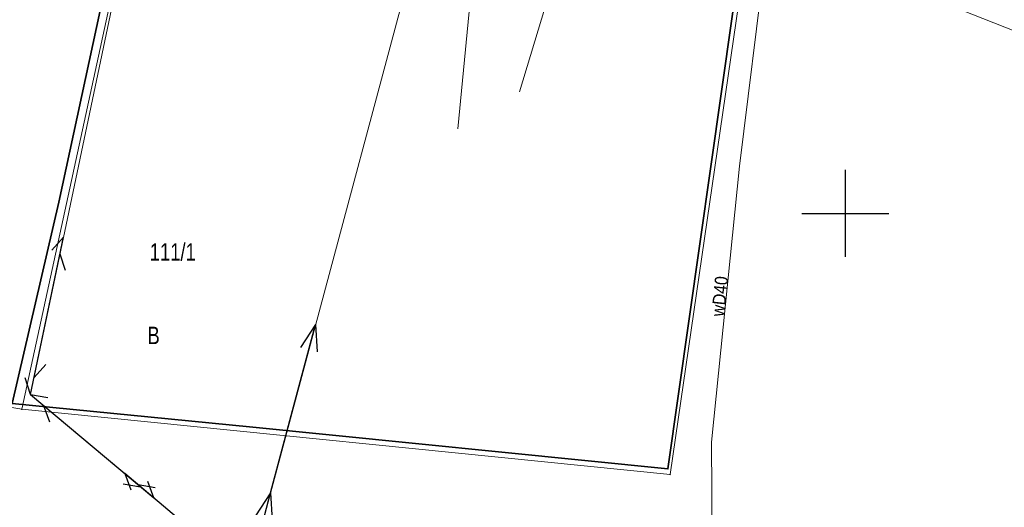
# Model space of a CAD drawing. Header units: metres. Extents: x 7423100 to 7431699, y 5527887 to 5533362.
# Tile 45 of 114: x 7428103 to 7428159, y 5529833 to 5529861. Entities that reach past the tile are written whole.
import ezdxf

# ---------------------------------------------------------------- set-up
doc = ezdxf.new("R2010")
doc.units = ezdxf.units.M
doc.header["$MEASUREMENT"] = 0
for name, pattern in [('219-500', [0]), ('suep_nn_500', [0]), ('sutp_500', [0])]:
    doc.linetypes.add(name, pattern=pattern)
doc.layers.get('0').update_dxf_attribs({"color": 2, "linetype": 'CONTINUOUS', "lineweight": 5})
for name, color, linetype in [('203-punkt graniczny', 7, 'CONTINUOUS'), ('210-oznaczenie konturu użytku gruntowego', 7, 'CONTINUOUS'), ('211-numer działki ewidencyjnej', 7, 'CONTINUOUS'), ('217-kontur klasyfikacyjny', 7, 'CONTINUOUS'), ('218-kontur użytku gruntowego', 7, 'CONTINUOUS'), ('219-działka ewidencyjna', 7, 'CONTINUOUS'), ('ogrodzenie trwałe', 7, 'CONTINUOUS'), ('przewód elektroenergetyczny niskiego napięcia', 7, 'CONTINUOUS'), ('przewód gazowy', 7, 'CONTINUOUS'), ('przewód telekomunikacyjny napowietrzny', 7, 'CONTINUOUS'), ('przewód wodociągowy', 7, 'CONTINUOUS'), ('przewód wodociągowy-Atr1', 7, 'CONTINUOUS'), ('Wstawianie ramki sekcyjnej z opisem', 7, 'CONTINUOUS')]:
    doc.layers.add(name, color=color, linetype=linetype)
doc.styles.get("Standard").update_dxf_attribs({"font": 'Working1250.shx', "width": 0.75})
doc.linetypes.add('902-500', pattern='A,3.75,0,[1,ksztalty.shx,S=0.5,R=0,X=0,Y=0],3.75', length=7.5)

# ---------------------------------------------------------------- blocks, each defined once
blk = doc.blocks.new('203')
at = {"linetype": 'Continuous', "lineweight": 0}
h = blk.add_hatch(color=0, dxfattribs=at)
edge = h.paths.add_edge_path()
edge.add_arc((0, 0), 0.045, 0, 360)
blk = doc.blocks.new('SUTP')
at = {"color": 0, "linetype": 'Continuous'}
for p, q in [((0, 0), (0.866, 0.5)), ((0, 0), (9.232, 0)), ((1.866, -0.5), (1, 0)), ((7.366, -0.5), (8.232, 0)), ((9.232, 0), (8.366, 0.5))]:
    blk.add_line(p, q, dxfattribs=at)
blk = doc.blocks.new('SUEP1')
at = {"color": 0, "linetype": 'Continuous'}
for p, q in [((0, 0), (5, 0)), ((5, 0), (3.5, 0.5)), ((5, 0), (3.5, -0.5)), ((5, 0), (15, 0)), ((15, 0), (13.5, 0.5)), ((15, 0), (13.5, -0.5))]:
    blk.add_line(p, q, dxfattribs=at)
blk = doc.blocks.new('RAMKA500K')
at = {"color": 0}
for p, q in [((150, 97.5), (150, 102.5)), ((147.5, 100), (152.5, 100))]:
    blk.add_line(p, q, dxfattribs=at)

msp = doc.modelspace()

# ---------------------------------------------------------------- linework, layer by layer
at = {"layer": '217-kontur klasyfikacyjny', "color": 92, "linetype": 'Continuous', "lineweight": 18, "flags": 128}
for points in [[(7428102.74, 5529838.76), (7428110.23, 5529873.32)], [(7428144.48, 5529866.19), (7428139.94, 5529835.02)], [(7428139.94, 5529835.02), (7428102.74, 5529838.76)]]:
    msp.add_lwpolyline(points, dxfattribs=at)
at = {"layer": '218-kontur użytku gruntowego', "color": 3, "linetype": 'Continuous', "lineweight": 18, "flags": 128}
for points in [[(7428110.23, 5529873.32), (7428102.74, 5529838.76)], [(7428102.74, 5529838.76), (7428110.23, 5529873.32)], [(7428139.94, 5529835.02), (7428144.48, 5529866.19)], [(7428144.48, 5529866.19), (7428139.94, 5529835.02)], [(7428102.74, 5529838.76), (7428139.94, 5529835.02)], [(7428139.94, 5529835.02), (7428102.74, 5529838.76)]]:
    msp.add_lwpolyline(points, dxfattribs=at)
at = {"layer": '219-działka ewidencyjna', "color": 7, "linetype": '219-500', "lineweight": 18, "flags": 128}
for points in [[(7428102.74, 5529838.76), (7428110.23, 5529873.32)], [(7428139.94, 5529835.02), (7428144.48, 5529866.19)], [(7428063.44, 5529845.36), (7428102.74, 5529838.76)], [(7428102.74, 5529838.76), (7428139.94, 5529835.02)]]:
    msp.add_lwpolyline(points, dxfattribs=at)
at = {"layer": 'ogrodzenie trwałe', "color": 7, "linetype": '902-500', "lineweight": 35, "flags": 128}
for points in [[(7428041.4, 5529848.49), (7428050.53, 5529847.27), (7428102.19, 5529839.1), (7428104.87, 5529850.64), (7428109.81, 5529873.63), (7428096.34, 5529876.54), (7428093.73, 5529877.06), (7428077.91, 5529881.4), (7428076.37, 5529881.63), (7428074.07, 5529879.75)], [(7428128.31, 5529868.59), (7428130.28, 5529869.52), (7428144.24, 5529866.87), (7428144.11, 5529865.63), (7428139.81, 5529835.34), (7428115.8, 5529837.75), (7428102.19, 5529839.1)]]:
    msp.add_lwpolyline(points, dxfattribs=at)
at = {"layer": 'przewód elektroenergetyczny niskiego napięcia', "color": 1, "linetype": 'suep_nn_500', "lineweight": 18, "flags": 128}
msp.add_lwpolyline([(7428115.72, 5529829.14), (7428128.6, 5529877.22)], dxfattribs=at)
at = {"layer": 'przewód gazowy', "color": 52, "linetype": 'Continuous', "lineweight": 18, "flags": 128}
msp.add_lwpolyline([(7428129.01, 5529867.75), (7428127.76, 5529854.86)], dxfattribs=at)
at = {"layer": 'przewód telekomunikacyjny napowietrzny', "color": 30, "linetype": 'sutp_500', "lineweight": 18, "flags": 128}
for points in [[(7428110.18, 5529872.67), (7428103.24, 5529839.61)], [(7428103.24, 5529839.61), (7428115.72, 5529829.14)], [(7428115.72, 5529829.14), (7428103.24, 5529839.61)]]:
    msp.add_lwpolyline(points, dxfattribs=at)
at = {"layer": 'przewód wodociągowy', "color": 5, "linetype": 'Continuous', "lineweight": 18, "flags": 128}
for points in [[(7428134.52, 5529867.62), (7428131.3, 5529856.98)], [(7428145.39, 5529864.62), (7428143.93, 5529852.71), (7428142.31, 5529836.87), (7428142.37, 5529828.33), (7428146.2, 5529823.37), (7428154.09, 5529823.33), (7428155.02, 5529828.59)], [(7428147.38, 5529864.5), (7428151.23, 5529863.83), (7428161.58, 5529859.73), (7428178.87, 5529853.05), (7428178.72, 5529850.92)]]:
    msp.add_lwpolyline(points, dxfattribs=at)

# ---------------------------------------------------------------- block references
at = {"layer": '203-punkt graniczny', "color": 7, "linetype": 'Continuous', "lineweight": 18}
for p in [(7428102.74, 5529838.76), (7428139.94, 5529835.02)]:
    msp.add_blockref('203', p, dxfattribs=at)
at = {"layer": 'przewód elektroenergetyczny niskiego napięcia', "color": 1, "linetype": 'Continuous', "lineweight": 18, "rotation": 75.003}
msp.add_blockref('SUEP1', (7428115.72, 5529829.14), dxfattribs=at)
at = {"layer": 'przewód telekomunikacyjny napowietrzny', "color": 30, "linetype": 'Continuous', "lineweight": 18}
for p, rotation in [((7428103.24, 5529839.61), 78.145), ((7428103.24, 5529839.61), 320.0050000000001), ((7428115.72, 5529829.14), 140.005)]:
    msp.add_blockref('SUTP', p, dxfattribs=dict(at, rotation=rotation))
at = {"layer": 'Wstawianie ramki sekcyjnej z opisem', "color": 7, "linetype": 'Continuous', "lineweight": 13}
msp.add_blockref('RAMKA500K', (7428000, 5529750), dxfattribs=at)

# ---------------------------------------------------------------- texts
at = {"layer": '210-oznaczenie konturu użytku gruntowego', "color": 3, "linetype": 'Continuous', "lineweight": 18, "width": 0.79}
msp.add_text('B', height=1, dxfattribs=at).set_placement((7428109.95, 5529842.5))
at = {"layer": '211-numer działki ewidencyjnej', "color": 7, "linetype": 'Continuous', "lineweight": 18, "width": 0.79}
msp.add_text('111/1', height=1, dxfattribs=at).set_placement((7428110.08, 5529847.29))
at = {"layer": 'przewód wodociągowy-Atr1', "color": 5, "width": 0.9}
msp.add_text('wD40', height=0.75, rotation=84.085, dxfattribs=at).set_placement((7428143.04, 5529844.06))

doc.saveas('drawing.dxf')
